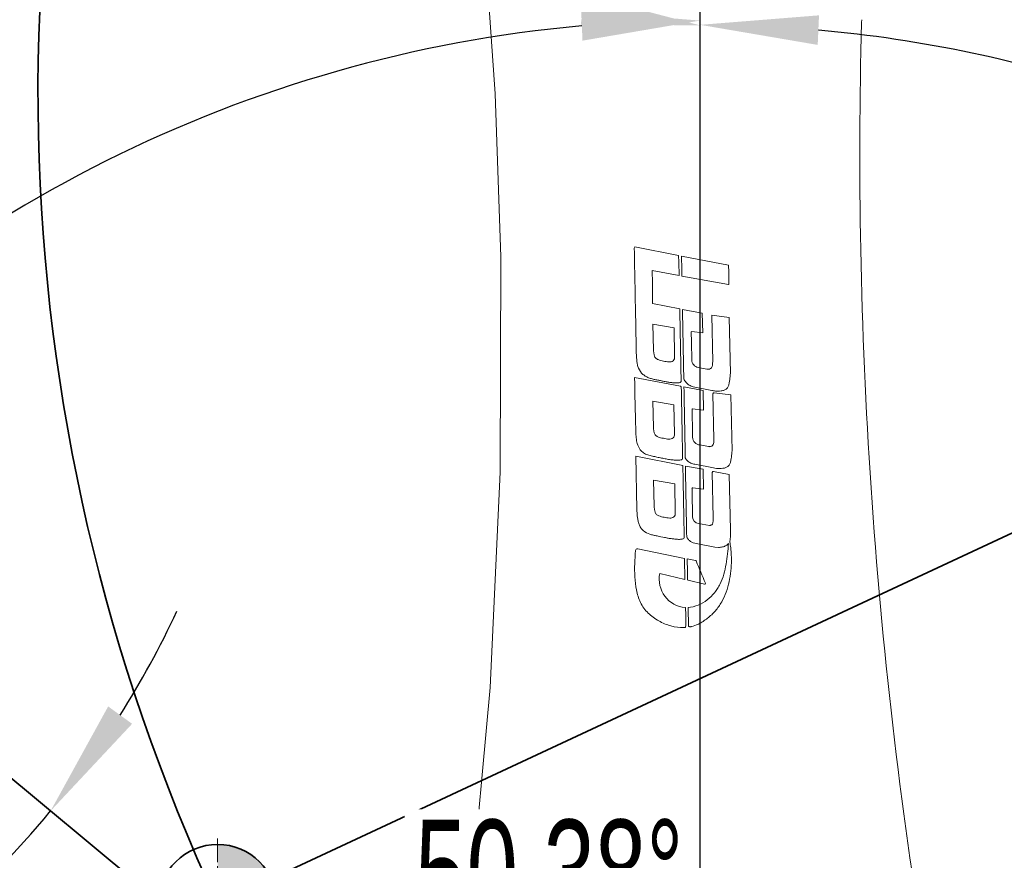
# Model space of a CAD drawing. Header units: millimetres. Extents: x 6756 to 17105, y -3613 to 3705.
# Tile 27 of 65: x 9868 to 10367, y 1291 to 1717. Entities that reach past the tile are written whole.
import ezdxf

# ---------------------------------------------------------------- set-up
doc = ezdxf.new("R2010")
doc.units = ezdxf.units.MM
doc.header["$PDSIZE"] = -5
doc.linetypes.add('点画线', pattern=[18, 12, -2, 2, -2])
doc.layers.get('0').update_dxf_attribs({"lineweight": 35})
for name, color, linetype, lineweight in [('中心线层', 1, '点画线', 18), ('尺寸线层', 3, 'Continuous', 18), ('粗实线层', 7, 'Continuous', 35), ('细实线层', 7, 'Continuous', 18)]:
    doc.layers.add(name, color=color, linetype=linetype, lineweight=lineweight)
doc.styles.add('标准', font='txt', dxfattribs={"width": 0.667})
doc.dimstyles.new('标准', dxfattribs={"dimscale": 15, "dimtxt": 3.5, "dimasz": 4, "dimexe": 2, "dimexo": 0, "dimtad": 1, "dimdsep": 46, "dimtxsty": '标准', "dimblk": '_CAXARROW', "dimcen": 0, "dimdle": 6, "dimazin": 2, "dimtfac": 0.707107, "dimtdec": 3, "dimtmove": 2, "dimatfit": 3, "dimfxl": 1, "dimfrac": 2, "dimtolj": 1, "dimarcsym": 1})

# ---------------------------------------------------------------- blocks, each defined once
blk = doc.blocks.new('678')
at = {"color": 5}
for p, q in [((-244.54, 225.61), (636.4, 636.4)), ((-693.26, 573.93), (0, 0))]:
    blk.add_line(p, q, dxfattribs=at)
at = {"layer": '中心线层'}
blk.add_line((0, -903), (0, 900), dxfattribs=at)
at = {"layer": '粗实线层', "color": 8}
for centre, radius, start, end in [((0, 0), 1843.6, 100.38856, 204.38856), ((636.4, 636.4), 972, 110, 205)]:
    blk.add_arc(centre, radius, start, end, dxfattribs=at)
blk = doc.blocks.new('21324234')
at = {"layer": '细实线层'}
for p, q in [((-138.11, 1261.39), (-138.15, 1259.9)), ((-253.36, 1145.69), (-253.09, 1146.3)), ((-230.88, 1141.9), (-253.09, 1146.3)), ((-230.81, 1138.56), (-230.88, 1141.9)), ((-230.68, 1131.87), (-230.81, 1138.56)), ((-205.55, 1137), (-229.46, 1141.65)), ((-229.32, 1134.84), (-229.46, 1141.65)), ((-230.68, 1131.87), (-244.23, 1134.3)), ((-229.25, 1131.44), (-229.32, 1134.84)), ((-205.64, 1127.21), (-229.25, 1131.44)), ((-205.64, 1127.21), (-205.4, 1127.47)), ((-230.3, 1114.9), (-244.13, 1117.67)), ((-230.3, 1114.52), (-230.3, 1114.9)), ((-218.89, 1112.74), (-228.93, 1114.55)), ((-218.7, 1102.7), (-218.89, 1112.74)), ((-205.19, 1110.51), (-214.04, 1111.66)), ((-213.58, 1088.1), (-214.04, 1111.66)), ((-204.65, 1082.26), (-205.19, 1110.51)), ((-233.21, 1105.31), (-243.89, 1107.19)), ((-243.64, 1093.98), (-243.89, 1107.19)), ((-232.93, 1090.64), (-233.21, 1105.31)), ((-224.5, 1103.27), (-224.21, 1103.49)), ((-218.7, 1102.7), (-224.21, 1103.49)), ((-216.62, 1084.43), (-220.94, 1085.23)), ((-216.62, 1084.43), (-215.86, 1084.32)), ((-229.86, 1075.7), (-253.22, 1080.1)), ((-218.41, 1073.6), (-228.18, 1075.34)), ((-214.1, 1073.59), (-223.52, 1075.43)), ((-218.21, 1063.53), (-218.41, 1073.6)), ((-233.27, 1066.21), (-243.95, 1068.09)), ((-243.7, 1054.88), (-243.95, 1068.09)), ((-213.03, 1048.89), (-213.48, 1071.91)), ((-204.35, 1071.3), (-212.91, 1072.41)), ((-203.81, 1043.04), (-204.35, 1071.3)), ((-232.99, 1051.55), (-233.27, 1066.21)), ((-224.08, 1064.05), (-223.78, 1064.27)), ((-218.21, 1063.53), (-223.78, 1064.27)), ((-215.78, 1045.22), (-220.12, 1045.95)), ((-215.78, 1045.22), (-215.01, 1045.1)), ((-228.75, 1035.55), (-252.52, 1040.31)), ((-252, 1013.25), (-252.52, 1040.31)), ((-228.74, 1035.2), (-228.75, 1035.55)), ((-218.44, 1033.62), (-227.45, 1035.23)), ((-213.26, 1034.38), (-222.71, 1036.2)), ((-218.25, 1023.52), (-218.44, 1033.62)), ((-232.87, 1026.21), (-243.55, 1028.09)), ((-243.3, 1014.88), (-243.55, 1028.09)), ((-213.4, 1009.04), (-213.84, 1032.05)), ((-205.19, 1030.92), (-213.28, 1032.56)), ((-204.64, 1002.9), (-205.19, 1030.92)), ((-232.59, 1011.54), (-232.87, 1026.21)), ((-218.25, 1023.52), (-223.66, 1024.24)), ((-215.25, 1005.15), (-220.84, 1006.18)), ((-251.69, 993.37), (-251.49, 993.35)), ((-227.89, 988.52), (-251.49, 993.35)), ((-212.53, 994.26), (-221.98, 996.09)), ((-210.71, 994.07), (-212.53, 994.26)), ((-227.88, 988.21), (-227.89, 988.52)), ((-227.68, 977.82), (-227.88, 988.21)), ((-222.29, 987.47), (-226.52, 988.24)), ((-227.68, 977.82), (-240.44, 980.88)), ((-217.8, 975.38), (-226.08, 977.44)), ((-225.9, 954.04), (-226.09, 963.66)), ((-227.35, 953.42), (-228.2, 953.41))]:
    blk.add_line(p, q, dxfattribs=at)
for points in [[(-329.58, 1305.9), (-323.94, 1223.76), (-321.02, 1141.33)], [(-321.02, 1141.33), (-321.34, 1032.2), (-326.46, 923.06), (-336.33, 814.38)]]:
    blk.add_lwpolyline(points, dxfattribs=at)
for centre, radius, start, end in [((2366.71, 1192.8), 2505.76, 178.46551, 181.0953), ((-211.73, 1082.98), 9.69, 255.8851, 260.7322), ((-219.77, 1049.95), 4.02, 181.0438, 265.0614), ((-220.39, 1009.59), 3.43, 177.5017, 262.5812), ((-250.32, 988.42), 46.15, 9.6475, 10.8837), ((-251.47, 988.24), 47.32, 5.8821, 9.6371), ((-226.27, 977.99), 14.47, 168.4515, 265.1806), ((-300.71, 957.55), 73.48, 356.7793, 4.6975), ((-225.1, 955.96), 2.08, 260.6945, 270.0135), ((-235.12, 990.61), 38.16, 286.2126, 291.9293)]:
    blk.add_arc(centre, radius, start, end, dxfattribs=at)
for centre, major_axis, ratio, start_param, end_param in [((-251.05, 936.58), (-17.01, 3003.22), 0.002648, 4.772707, 4.778257), ((-210.23, 937.36), (-49.03, 3002.61), 0.002648, 4.775703, 4.778884), ((-229.05, 937), (-61.15, 3002.38), 0.002648, 4.76301, 4.767743), ((-258.02, 936.45), (-65.7, 3002.29), 0.002648, 4.75156, 4.760196), ((-229.43, 936.99), (-61.15, 3002.38), 0.002648, 4.749943, 4.754667), ((-230.29, 936.98), (-61.15, 3002.38), 0.002648, 4.736571, 4.741268), ((-233.8, 936.91), (-39.37, 3002.79), 0.002648, 4.725978, 4.729449), ((-209.39, 937.37), (-1228.63, 2980.28), 0.002281, 4.724382, 4.728177)]:
    blk.add_ellipse(centre, major_axis=major_axis, ratio=ratio, start_param=start_param, end_param=end_param, dxfattribs=at)
for points, knots in [([(-252.36, 1093.3), (-252.44, 1097.67), (-252.78, 1115.13), (-253.11, 1132.6), (-253.36, 1145.69)], [0, 0, 0, 0, 1963.81967, 7852.213339, 7852.213339, 7852.213339, 7852.213339]), ([(-138.59, 1144.9), (-137.05, 1064.45), (-126.22, 903.69), (-99.97, 744.72), (-83.07, 666.14)], [0, 0, 0, 0, 3147.23659, 6291.242916, 6291.242916, 6291.242916, 6291.242916]), ([(-231.52, 1077.38), (-232.16, 1077.38), (-233.44, 1077.4), (-235.34, 1077.66), (-237.23, 1077.98), (-239.11, 1078.36), (-240.99, 1078.72), (-242.87, 1079.08), (-244.73, 1079.53), (-246.55, 1080.15), (-248.25, 1081.07), (-250.17, 1082.77), (-251.44, 1085.08), (-251.98, 1087.57), (-252.16, 1089.48), (-252.28, 1091.39), (-252.35, 1092.66), (-252.36, 1093.3)], [0, 0, 0, 0, 2840.701483, 5681.666148, 8522.801751, 11364.035003, 14205.269872, 17046.471516, 19887.500379, 22728.47018, 25569.700863, 28410.190568, 34057.148132, 36894.864543, 39732.580686, 42570.213479, 45407.713686, 45407.713686, 45407.713686, 45407.713686]), ([(-243.64, 1093.98), (-243.62, 1093.74), (-243.58, 1093.28), (-243.46, 1092.58), (-243.33, 1091.87), (-243.2, 1091.17), (-242.96, 1090.49), (-242.52, 1089.92), (-241.95, 1089.49), (-241.1, 1089.05), (-239.96, 1088.69), (-238.57, 1088.43), (-237.18, 1088.14), (-236.23, 1088.02), (-235.76, 1088.02)], [0, 0, 0, 0, 2316.505281, 4638.826565, 6998.736043, 9376.711561, 11689.46386, 13982.568188, 16348.958576, 18725.420602, 23377.512816, 28040.248492, 32702.054674, 37363.141235, 37363.141235, 37363.141235, 37363.141235]), ([(-235.76, 1088.02), (-235.39, 1088.02), (-234.65, 1088.1), (-233.57, 1088.51), (-232.94, 1089.52), (-232.91, 1090.28), (-232.93, 1090.64)], [0, 0, 0, 0, 3385.181457, 6765.424035, 10143.83148, 13527.791189, 13527.791189, 13527.791189, 13527.791189]), ([(-224.21, 1089.08), (-224.19, 1088.19), (-223.51, 1086.36), (-221.81, 1085.39), (-220.94, 1085.23)], [0, 0, 0, 0, 3785.549252, 7573.828152, 7573.828152, 7573.828152, 7573.828152]), ([(-215.86, 1084.32), (-215.45, 1084.32), (-214.81, 1084.5), (-214.21, 1085.08), (-213.92, 1085.64), (-213.79, 1086.25), (-213.69, 1087.07), (-213.6, 1087.69), (-213.58, 1088.1)], [0, 0, 0, 0, 4764.276845, 7171.585253, 9573.738711, 11977.004924, 14377.990029, 19180.505815, 19180.505815, 19180.505815, 19180.505815]), ([(-229.6, 1078.4), (-229.58, 1078.3), (-229.6, 1078.08), (-229.79, 1077.83), (-230.05, 1077.67), (-230.42, 1077.5), (-230.92, 1077.39), (-231.32, 1077.38), (-231.52, 1077.38)], [0, 0, 0, 0, 2409.311116, 4828.391112, 7243.831405, 9658.798765, 14427.181631, 19216.725604, 19216.725604, 19216.725604, 19216.725604]), ([(-225.53, 1076.31), (-226.13, 1076.69), (-227.22, 1077.61), (-227.98, 1078.81), (-228.29, 1079.44)], [0, 0, 0, 0, 3767.516094, 7534.721696, 7534.721696, 7534.721696, 7534.721696]), ([(-204.65, 1082.26), (-204.7, 1081.72), (-204.8, 1080.66), (-204.99, 1079.07), (-205.23, 1077.49), (-205.55, 1075.92), (-206.21, 1074.7), (-207.04, 1074.01), (-207.77, 1073.66), (-208.55, 1073.45), (-209.6, 1073.29), (-210.41, 1073.25), (-210.94, 1073.25)], [0, 0, 0, 0, 3809.562331, 7619.366965, 11428.752262, 15238.309117, 19040.88344, 20954.178467, 22861.898787, 24771.429209, 26678.154839, 30490.558726, 30490.558726, 30490.558726, 30490.558726]), ([(-229.86, 1075.7), (-229.78, 1075.68), (-229.61, 1075.59), (-229.54, 1075.4), (-229.54, 1075.32)], [0, 0, 0, 0, 3766.098903, 7529.93979, 7529.93979, 7529.93979, 7529.93979]), ([(-213.48, 1071.91), (-213.48, 1072), (-213.43, 1072.2), (-213.28, 1072.33), (-213.19, 1072.37)], [0, 0, 0, 0, 3721.827371, 7445.308537, 7445.308537, 7445.308537, 7445.308537]), ([(-249.55, 1042.68), (-249.92, 1043.03), (-250.59, 1043.82), (-251.58, 1045.61), (-252.25, 1048.1), (-252.54, 1051.14), (-252.65, 1053.18), (-252.65, 1054.2)], [0, 0, 0, 0, 1952.924642, 3903.40263, 7796.726479, 11693.019422, 15589.484322, 15589.484322, 15589.484322, 15589.484322]), ([(-243.7, 1054.88), (-243.68, 1054.65), (-243.63, 1054.18), (-243.52, 1053.48), (-243.39, 1052.77), (-243.26, 1052.07), (-243.02, 1051.39), (-242.58, 1050.82), (-242, 1050.39), (-241.16, 1049.95), (-240.02, 1049.59), (-238.62, 1049.33), (-237.24, 1049.04), (-236.29, 1048.92), (-235.82, 1048.92)], [0, 0, 0, 0, 2244.804181, 4495.221957, 6782.097572, 9086.469763, 11327.439764, 13549.01383, 15841.323698, 18143.205342, 22648.876892, 27164.747241, 31679.695261, 36193.8798, 36193.8798, 36193.8798, 36193.8798]), ([(-235.82, 1048.92), (-235.45, 1048.92), (-234.71, 1049), (-233.63, 1049.42), (-233, 1050.42), (-232.97, 1051.18), (-232.99, 1051.55)], [0, 0, 0, 0, 3277.600424, 6550.717532, 9823.056887, 13101.351155, 13101.351155, 13101.351155, 13101.351155]), ([(-214.62, 1045.13), (-214.26, 1045.21), (-213.56, 1045.61), (-213.12, 1046.68), (-213.06, 1047.79), (-213.02, 1048.52), (-213.03, 1048.89)], [0, 0, 0, 0, 3224.046871, 6456.170496, 9691.388344, 12924.066188, 12924.066188, 12924.066188, 12924.066188]), ([(-203.81, 1043.04), (-203.86, 1042.51), (-203.97, 1041.45), (-204.16, 1039.86), (-204.39, 1038.27), (-204.72, 1036.7), (-205.37, 1035.49), (-206.2, 1034.8), (-206.93, 1034.45), (-207.71, 1034.24), (-208.76, 1034.08), (-209.57, 1034.04), (-210.1, 1034.04)], [0, 0, 0, 0, 3685.662108, 7371.44011, 11056.970167, 14741.874773, 18417.668377, 20264.567816, 22110.794849, 23955.951698, 25800.183035, 29486.703283, 29486.703283, 29486.703283, 29486.703283]), ([(-231.3, 1038.22), (-231.7, 1038.22), (-232.49, 1038.28), (-233.67, 1038.37), (-234.85, 1038.49), (-236.42, 1038.73), (-238.37, 1039.09), (-240.7, 1039.56), (-243.03, 1040.04), (-245.36, 1040.52), (-247.64, 1041.23), (-248.98, 1042.14), (-249.55, 1042.68)], [0, 0, 0, 0, 1877.75118, 3755.78972, 5633.731234, 7511.674557, 11267.565053, 15023.486634, 18779.464829, 22534.918766, 26290.641064, 30042.864613, 30042.864613, 30042.864613, 30042.864613]), ([(-228.85, 1039.32), (-228.84, 1039.07), (-229.05, 1038.7), (-229.49, 1038.48), (-229.96, 1038.34), (-230.57, 1038.24), (-231.05, 1038.22), (-231.3, 1038.22)], [0, 0, 0, 0, 3782.687989, 5705.472645, 7651.727823, 11472.225859, 15303.42196, 15303.42196, 15303.42196, 15303.42196]), ([(-213.84, 1032.05), (-213.84, 1032.19), (-213.72, 1032.49), (-213.42, 1032.58), (-213.28, 1032.56)], [0, 0, 0, 0, 3599.901317, 7200.96305, 7200.96305, 7200.96305, 7200.96305]), ([(-223.66, 1024.24), (-223.77, 1024.25), (-224.01, 1024.18), (-224.11, 1023.94), (-224.11, 1023.83)], [0, 0, 0, 0, 3595.813078, 7190.847386, 7190.847386, 7190.847386, 7190.847386]), ([(-230.43, 998.13), (-230.75, 998.13), (-231.39, 998.17), (-232.34, 998.24), (-233.29, 998.32), (-234.56, 998.46), (-236.13, 998.73), (-238.64, 999.21), (-241.14, 999.71), (-243.64, 1000.24), (-246.1, 1000.86), (-248.47, 1002), (-250.16, 1003.95), (-250.97, 1005.69), (-251.49, 1007.54), (-251.8, 1009.43), (-251.96, 1011.34), (-252.01, 1012.61), (-252, 1013.25)], [0, 0, 0, 0, 1427.720491, 2855.394706, 4283.079879, 5710.771004, 8566.009302, 11421.326102, 17131.997846, 19987.346217, 22842.69137, 28520.117564, 31371.532214, 34224.424745, 37078.341716, 39932.578313, 42786.94978, 45641.377669, 45641.377669, 45641.377669, 45641.377669]), ([(-243.3, 1014.88), (-243.28, 1014.64), (-243.24, 1014.18), (-243.12, 1013.47), (-242.99, 1012.77), (-242.86, 1012.07), (-242.62, 1011.39), (-242.18, 1010.82), (-241.6, 1010.39), (-240.76, 1009.94), (-239.62, 1009.59), (-238.23, 1009.33), (-236.84, 1009.04), (-235.89, 1008.92), (-235.42, 1008.92)], [0, 0, 0, 0, 2170.696792, 4346.802954, 6558.183545, 8786.472456, 10953.309832, 13101.139406, 15317.171367, 17542.328734, 21897.532962, 26262.52436, 30626.609628, 34989.914932, 34989.914932, 34989.914932, 34989.914932]), ([(-235.42, 1008.92), (-235.05, 1008.92), (-234.31, 1009), (-233.24, 1009.41), (-232.6, 1010.42), (-232.57, 1011.17), (-232.59, 1011.54)], [0, 0, 0, 0, 3167.140145, 6330.163208, 9493.131028, 12662.248202, 12662.248202, 12662.248202, 12662.248202]), ([(-215.25, 1005.15), (-215.05, 1005.16), (-214.64, 1005.22), (-214.16, 1005.44), (-213.85, 1005.72), (-213.63, 1006.07), (-213.49, 1006.58), (-213.44, 1007.19), (-213.44, 1008.01), (-213.41, 1008.63), (-213.4, 1009.04)], [0, 0, 0, 0, 2917.217849, 5860.516924, 7317.514965, 8772.987358, 11714.972906, 14628.268345, 17543.235467, 23373.877233, 23373.877233, 23373.877233, 23373.877233]), ([(-228.29, 998.65), (-228.42, 998.52), (-228.77, 998.34), (-229.49, 998.17), (-230.06, 998.13), (-230.43, 998.13)], [0, 0, 0, 0, 2329.747199, 4678.925513, 9326.353907, 9326.353907, 9326.353907, 9326.353907]), ([(-221.98, 996.09), (-222.97, 996.21), (-224.46, 996.7), (-226, 998.02), (-226.56, 998.87), (-226.79, 999.31)], [0, 0, 0, 0, 4636.702148, 6966.27913, 9299.478235, 9299.478235, 9299.478235, 9299.478235]), ([(-204.64, 1002.9), (-204.62, 1002.42), (-204.63, 1001.45), (-204.64, 999.53), (-204.66, 998.04), (-205, 997.14)], [0, 0, 0, 0, 2308.065523, 4614.65436, 9218.710586, 9218.710586, 9218.710586, 9218.710586]), ([(-252.69, 992.48), (-252.66, 992.71), (-252.43, 993.19), (-251.93, 993.37), (-251.69, 993.37)], [0, 0, 0, 0, 3554.571468, 7113.392373, 7113.392373, 7113.392373, 7113.392373]), ([(-226.09, 963.66), (-224.35, 963.76), (-220.87, 964.58), (-216.31, 967.31), (-213.13, 970.38), (-211.09, 973.24), (-209.4, 976.32), (-207.89, 980.46), (-206.8, 985.61), (-206.05, 990.81), (-205.73, 994.29), (-205.61, 996.04)], [0, 0, 0, 0, 3111.43745, 6225.703774, 9343.749562, 10902.000967, 12461.85394, 15581.32124, 18695.130725, 21809.609984, 24921.625619, 24921.625619, 24921.625619, 24921.625619]), ([(-206.8, 995.02), (-207.38, 994.68), (-208.68, 994.21), (-210.03, 994.06), (-210.71, 994.06)], [0, 0, 0, 0, 3473.341274, 6949.721564, 6949.721564, 6949.721564, 6949.721564]), ([(-228.2, 953.41), (-230.42, 953.41), (-234.89, 953.99), (-240.06, 956.19), (-243.8, 958.6), (-246.38, 960.73), (-248.62, 963.23), (-250.32, 966.13), (-251.52, 969.26), (-252.58, 973.59), (-253.19, 979.14), (-253.21, 985.82), (-252.92, 990.26), (-252.69, 992.48)], [0, 0, 0, 0, 3810.289109, 7622.021012, 9531.599845, 11441.83602, 13351.257871, 15262.689688, 17173.60926, 19084.225896, 22902.74345, 26721.65822, 30540.751843, 30540.751843, 30540.751843, 30540.751843]), ([(-204.4, 993.09), (-204.03, 989.45), (-204.07, 983.92), (-205.21, 976.68), (-206.68, 971.38), (-208.91, 966.34), (-212.08, 961.81), (-216.14, 958.04), (-219.26, 956.09), (-220.87, 955.22)], [0, 0, 0, 0, 4892.930087, 7342.80152, 9792.637031, 12242.680519, 14693.172565, 17144.884381, 19597.226681, 19597.226681, 19597.226681, 19597.226681]), ([(-226.08, 977.44), (-226.16, 977.46), (-226.32, 977.56), (-226.38, 977.73), (-226.38, 977.82)], [0, 0, 0, 0, 3457.003497, 6913.815674, 6913.815674, 6913.815674, 6913.815674]), ([(-217.33, 975.92), (-217.28, 975.79), (-217.32, 975.44), (-217.66, 975.34), (-217.8, 975.38)], [0, 0, 0, 0, 3433.274293, 6866.433672, 6866.433672, 6866.433672, 6866.433672])]:
    blk.add_open_spline(points, degree=3, knots=knots, dxfattribs=at)
for points in [[(-229.6, 1078.4), (-229.83, 1090.44), (-230.06, 1102.48), (-230.3, 1114.52)], [(-228.29, 1079.44), (-228.5, 1091.14), (-228.71, 1102.85), (-228.93, 1114.55)], [(-228.85, 1039.32), (-229.08, 1051.32), (-229.31, 1063.32), (-229.54, 1075.32)], [(-227.52, 1039.42), (-227.74, 1051.4), (-227.96, 1063.37), (-228.18, 1075.34)], [(-223.52, 1075.43), (-224.23, 1075.63), (-224.91, 1075.93), (-225.53, 1076.31)], [(-210.94, 1073.25), (-211.73, 1073.25), (-212.52, 1073.29), (-213.29, 1073.42)], [(-213.19, 1072.37), (-213.11, 1072.41), (-213.01, 1072.43), (-212.91, 1072.41)], [(-215.01, 1045.09), (-214.88, 1045.09), (-214.74, 1045.11), (-214.62, 1045.13)], [(-226.36, 1037.85), (-226.83, 1038.3), (-227.22, 1038.85), (-227.52, 1039.42)], [(-228.05, 999.22), (-228.28, 1011.22), (-228.51, 1023.21), (-228.74, 1035.2)], [(-226.79, 999.31), (-227.01, 1011.28), (-227.23, 1023.25), (-227.45, 1035.23)], [(-224.76, 1036.78), (-225.35, 1037.04), (-225.9, 1037.41), (-226.36, 1037.85)], [(-222.71, 1036.2), (-223.42, 1036.29), (-224.12, 1036.48), (-224.76, 1036.78)], [(-210.1, 1034.04), (-211.16, 1034.04), (-212.23, 1034.12), (-213.26, 1034.38)], [(-228.05, 999.22), (-228.05, 999.02), (-228.15, 998.8), (-228.29, 998.65)], [(-205.61, 996.04), (-205.94, 995.63), (-206.35, 995.29), (-206.8, 995.02)], [(-222.29, 987.47), (-222.16, 987.44), (-222.04, 987.34), (-221.99, 987.23)], [(-225.44, 953.91), (-225.6, 953.94), (-225.75, 953.98), (-225.9, 954.04)], [(-224.46, 953.98), (-224.67, 953.92), (-224.89, 953.88), (-225.1, 953.88)]]:
    blk.add_open_spline(points, degree=3, dxfattribs=at)
blk = doc.blocks.new('23123')
at = {"layer": '粗实线层'}
h = blk.add_hatch(color=256, dxfattribs=at)
edge = h.paths.add_edge_path(flags=0)
edge.add_arc((0, 0), 30, 204.3412, 270, ccw=False)
edge.add_arc((0, 0), 30, 200.8842, 204.3412, ccw=False)
edge.add_arc((332.44, -913.38), 972, 110, 111.76846, ccw=False)
edge.add_line((0, 0), (0, -30))
edge = h.paths.add_edge_path(flags=0)
edge.add_arc((0, 0), 30, 186.8925, 200.8842, ccw=False)
edge.add_arc((0, 0), 30, 180, 186.8925, ccw=False)
edge.add_line((-30, 0), (0, 0))
edge.add_arc((332.44, -913.38), 972, 110, 111.76846)
edge = h.paths.add_edge_path(flags=0)
edge.add_line((0, 0), (0, 5.33))
edge.add_line((0, 5.33), (0, 30))
edge.add_arc((0, 0), 30, 0, 90, ccw=False)
edge.add_line((30, 0), (0, 0))
at = {"layer": '中心线层'}
for p, q in [((0, -33), (0, 33)), ((-33, 0), (33, 0))]:
    blk.add_line(p, q, dxfattribs=at)
at = {"layer": '粗实线层'}
blk.add_circle((0, 0), 30, dxfattribs=at)
blk = doc.blocks.new('_CAXARROW')
blk.add_hatch(color=0).paths.add_polyline_path([(0, 0), (-1, 0.125), (-1, -0.125)], flags=0)
blk = doc.blocks.new('*X6')
at = {"layer": 'Defpoints', "color": 0, "transparency": 16777216}
for p in [(10212.69, 2890.12), (10849.09, 1679.91), (10548.09, 1624.44), (10212.69, 1043.51), (10212.69, 405.51)]:
    blk.add_point(p, dxfattribs=at)
at = {"layer": '尺寸线层', "color": 0, "linetype": 'Continuous', "lineweight": -2, "transparency": 16777216}
for start, end in [(71.38974, 84.87338), (50.12662, 63.49743)]:
    blk.add_arc((10212.69, 1043.51), 670.79, start, end, dxfattribs=at)
at = {"layer": '尺寸线层', "color": 0, "lineweight": -2, "transparency": 16777216, "xscale": 60, "yscale": 60, "zscale": 60}
for p, rotation in [((10212.69, 1714.31), 177.4366922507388), ((10687.01, 1517.84), 317.5633077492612)]:
    blk.add_blockref('_CAXARROW', p, dxfattribs=dict(at, rotation=rotation))
at = {"layer": '尺寸线层', "color": 0, "transparency": 16777216, "insert": (10469.39, 1663.25), "char_height": 52.5, "attachment_point": 5, "style": '标准', "bg_fill": 3, "box_fill_scale": 1.1, "bg_fill_color": 256, "bg_fill_true_color": 13158600, "bg_fill_transparency": 0}
blk.add_mtext('\\A1;45°', dxfattribs=at)
blk = doc.blocks.new('*X7')
at = {"layer": 'Defpoints', "color": 0, "transparency": 16777216}
for p in [(10849.09, 1679.91), (10849.09, 1679.91), (10454.05, 1436.25), (9968.16, 1269.13), (10212.69, 1043.51)]:
    blk.add_point(p, dxfattribs=at)
at = {"layer": '尺寸线层', "color": 0, "linetype": 'Continuous', "lineweight": -2, "transparency": 16777216}
for start, end in [(190.1762, 197.5881), (205, 225), (232.4119, 239.8238)]:
    blk.add_arc((10849.09, 1679.91), 464.14, start, end, dxfattribs=at)
at = {"layer": '尺寸线层', "color": 0, "lineweight": -2, "transparency": 16777216, "xscale": 60, "yscale": 60, "zscale": 60}
for p, rotation in [((10428.43, 1483.76), 291.2940617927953), ((10520.89, 1351.71), 138.705938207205)]:
    blk.add_blockref('_CAXARROW', p, dxfattribs=dict(at, rotation=rotation))
at = {"layer": '尺寸线层', "color": 0, "transparency": 16777216, "insert": (10425.18, 1380.01), "char_height": 52.5, "attachment_point": 5, "style": '标准', "bg_fill": 3, "box_fill_scale": 1.1, "bg_fill_color": 256, "bg_fill_true_color": 13158600, "bg_fill_transparency": 0}
blk.add_mtext('\\A1;20°', dxfattribs=at)
blk = doc.blocks.new('*X8')
at = {"layer": 'Defpoints', "color": 0, "transparency": 16777216}
for p in [(10516.64, 2593.29), (10737.43, 1748.78), (10849.09, 1679.91), (10849.09, 1679.91), (10212.69, 1043.51)]:
    blk.add_point(p, dxfattribs=at)
at = {"layer": '尺寸线层', "color": 0, "linetype": 'Continuous', "lineweight": -2, "transparency": 16777216}
for start, end in [(136.4377, 150.7917), (183.159, 198.5623)]:
    blk.add_arc((10849.09, 1679.91), 131.19, start, end, dxfattribs=at)
at = {"layer": '尺寸线层', "color": 0, "lineweight": -2, "transparency": 16777216, "xscale": 60, "yscale": 60, "zscale": 60}
for p, rotation in [((10804.22, 1803.19), 33.21885327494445), ((10756.32, 1587.14), 301.7811467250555)]:
    blk.add_blockref('_CAXARROW', p, dxfattribs=dict(at, rotation=rotation))
at = {"layer": '尺寸线层', "color": 0, "transparency": 16777216, "insert": (10721, 1708.31), "char_height": 52.5, "attachment_point": 5, "style": '标准', "bg_fill": 3, "box_fill_scale": 1.1, "bg_fill_color": 256, "bg_fill_true_color": 13158600, "bg_fill_transparency": 0}
blk.add_mtext('\\A1;115°', dxfattribs=at)
blk = doc.blocks.new('*X9')
at = {"layer": 'Defpoints', "color": 0, "transparency": 16777216}
for p in [(10212.69, 2890.12), (9880.25, 2856.9), (9992.87, 2009.33), (10212.69, 1943.51), (10212.69, 405.51)]:
    blk.add_point(p, dxfattribs=at)
at = {"layer": '尺寸线层', "color": 0, "linetype": 'Continuous', "lineweight": -2, "transparency": 16777216}
for start, end in [(125.0247, 181.054), (199.2021, 254.9753)]:
    blk.add_arc((10212.69, 1943.51), 229.46, start, end, dxfattribs=at)
at = {"layer": '尺寸线层', "color": 0, "lineweight": -2, "transparency": 16777216, "xscale": 60, "yscale": 60, "zscale": 60}
for p, rotation in [((10134.21, 2159.14), 27.51235745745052), ((10212.69, 1714.05), 352.4876425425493)]:
    blk.add_blockref('_CAXARROW', p, dxfattribs=dict(at, rotation=rotation))
at = {"layer": '尺寸线层', "color": 0, "transparency": 16777216, "insert": (9986.71, 1903.67), "char_height": 52.5, "attachment_point": 5, "style": '标准', "bg_fill": 3, "box_fill_scale": 1.1, "bg_fill_color": 256, "bg_fill_true_color": 13158600, "bg_fill_transparency": 0}
blk.add_mtext('\\A1;160°', dxfattribs=at)
blk = doc.blocks.new('*X10')
at = {"layer": 'Defpoints', "color": 0, "transparency": 16777216}
for p in [(10212.69, 2890.12), (9519.43, 1617.44), (10101.03, 1211.66), (10212.69, 1043.51), (10212.69, 405.51)]:
    blk.add_point(p, dxfattribs=at)
at = {"layer": '尺寸线层', "color": 0, "linetype": 'Continuous', "lineweight": -2, "transparency": 16777216}
blk.add_arc((10212.69, 1043.51), 201.84, 107.0952, 123.2845, dxfattribs=at)
at = {"layer": '尺寸线层', "color": 0, "lineweight": -2, "transparency": 16777216, "xscale": 60, "yscale": 60, "zscale": 60}
for p, rotation in [((10212.69, 1245.36), 8.547605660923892), ((10057.22, 1172.23), 221.832066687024)]:
    blk.add_blockref('_CAXARROW', p, dxfattribs=dict(at, rotation=rotation))
at = {"layer": '尺寸线层', "color": 0, "transparency": 16777216, "insert": (10136.22, 1285.02), "char_height": 52.5, "attachment_point": 5, "style": '标准', "bg_fill": 3, "box_fill_scale": 1.1, "bg_fill_color": 256, "bg_fill_true_color": 13158600, "bg_fill_transparency": 0}
blk.add_mtext('\\A1;50.38°', dxfattribs=at)
blk = doc.blocks.new('*X11')
at = {"layer": 'Defpoints', "color": 0, "transparency": 16777216}
for p in [(9519.43, 1617.44), (9519.43, 1617.44), (9804.16, 1240.23), (10212.69, 1043.51), (10011, 778.9)]:
    blk.add_point(p, dxfattribs=at)
at = {"layer": '尺寸线层', "color": 0, "linetype": 'Continuous', "lineweight": -2, "transparency": 16777216}
for start, end in [(327.6585, 334.9373), (300.3797, 320.3797), (285.8221, 293.1009)]:
    blk.add_arc((9519.43, 1617.44), 472.61, start, end, dxfattribs=at)
at = {"layer": '尺寸线层', "color": 0, "lineweight": -2, "transparency": 16777216, "xscale": 60, "yscale": 60, "zscale": 60}
for p, rotation in [((9883.48, 1316.06), 234.0190752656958), ((9758.45, 1209.72), 26.74026943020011)]:
    blk.add_blockref('_CAXARROW', p, dxfattribs=dict(at, rotation=rotation))
at = {"layer": '尺寸线层', "color": 0, "transparency": 16777216, "insert": (9805.29, 1294.35), "char_height": 52.5, "attachment_point": 5, "style": '标准', "bg_fill": 3, "box_fill_scale": 1.1, "bg_fill_color": 256, "bg_fill_true_color": 13158600, "bg_fill_transparency": 0}
blk.add_mtext('\\A1;20°', dxfattribs=at)
blk = doc.blocks.new('*X12')
at = {"layer": 'Defpoints', "color": 0, "transparency": 16777216}
for p in [(10212.69, 2890.12), (9829.92, 1596.99), (10212.69, 1043.51), (9339.43, 825.78), (10212.69, 405.51)]:
    blk.add_point(p, dxfattribs=at)
at = {"layer": '尺寸线层', "color": 0, "linetype": 'Continuous', "lineweight": -2, "transparency": 16777216}
for start, end in [(95.11022, 138.04085), (145.75572, 188.88978)]:
    blk.add_arc((10212.69, 1043.51), 672.94, start, end, dxfattribs=at)
at = {"layer": '尺寸线层', "color": 0, "lineweight": -2, "transparency": 16777216, "xscale": 60, "yscale": 60, "zscale": 60}
for p, rotation in [((10212.69, 1716.46), 2.555109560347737), ((9559.74, 880.71), 281.4448904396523)]:
    blk.add_blockref('_CAXARROW', p, dxfattribs=dict(at, rotation=rotation))
at = {"layer": '尺寸线层', "color": 0, "transparency": 16777216, "insert": (9682.4, 1457.82), "char_height": 52.5, "attachment_point": 5, "style": '标准', "bg_fill": 3, "box_fill_scale": 1.1, "bg_fill_color": 256, "bg_fill_true_color": 13158600, "bg_fill_transparency": 0}
blk.add_mtext('\\A1;104°', dxfattribs=at)
blk = doc.blocks.new('*X24')
at = {"layer": 'Defpoints', "color": 0, "transparency": 16777216}
for p in [(10212.69, 2313.65), (10212.69, 1043.51), (10545.4, 1043.51)]:
    blk.add_point(p, dxfattribs=at)
at = {"layer": '尺寸线层', "color": 0, "linetype": 'Continuous', "lineweight": -2, "transparency": 16777216}
for p, q in [((10212.69, 1043.51), (10212.69, 2343.65)), ((10545.4, 1043.51), (10545.4, 2343.65)), ((10485.4, 2313.65), (10272.69, 2313.65))]:
    blk.add_line(p, q, dxfattribs=at)
at = {"layer": '尺寸线层', "color": 0, "lineweight": -2, "transparency": 16777216, "xscale": 60, "yscale": 60, "zscale": 60, "rotation": 180}
blk.add_blockref('_CAXARROW', (10212.69, 2313.65), dxfattribs=at)
at = {"layer": '尺寸线层', "color": 0, "lineweight": -2, "transparency": 16777216, "xscale": 60, "yscale": 60, "zscale": 60}
blk.add_blockref('_CAXARROW', (10545.4, 2313.65), dxfattribs=at)
at = {"layer": '尺寸线层', "color": 0, "transparency": 16777216, "insert": (10379.05, 2349.27), "char_height": 52.5, "attachment_point": 5, "style": '标准', "bg_fill": 3, "box_fill_scale": 1.1, "bg_fill_color": 256, "bg_fill_true_color": 13158600, "bg_fill_transparency": 0}
blk.add_mtext('\\A1;332.71', dxfattribs=at)
blk = doc.blocks.new('*X26')
at = {"layer": 'Defpoints', "color": 0, "transparency": 16777216}
for p in [(9920.4, 2104.12), (11005.9, 2104.12), (10762.69, 447.01)]:
    blk.add_point(p, dxfattribs=at)
at = {"layer": '尺寸线层', "color": 0, "linetype": 'Continuous', "lineweight": -2, "transparency": 16777216}
for p, q in [((9920.4, 2104.12), (11035.9, 2104.12)), ((11005.9, 507.01), (11005.9, 2044.12)), ((10762.69, 447.01), (11035.9, 447.01))]:
    blk.add_line(p, q, dxfattribs=at)
at = {"layer": '尺寸线层', "color": 0, "lineweight": -2, "transparency": 16777216, "xscale": 60, "yscale": 60, "zscale": 60}
for p, rotation in [((11005.9, 2104.12), 90), ((11005.9, 447.01), 270)]:
    blk.add_blockref('_CAXARROW', p, dxfattribs=dict(at, rotation=rotation))
at = {"layer": '尺寸线层', "color": 0, "transparency": 16777216, "insert": (10970.28, 1275.56), "char_height": 52.5, "attachment_point": 5, "rotation": 90, "style": '标准', "bg_fill": 3, "box_fill_scale": 1.1, "bg_fill_color": 256, "bg_fill_true_color": 13158600, "bg_fill_transparency": 0}
blk.add_mtext('\\A1;1660', dxfattribs=at)
blk = doc.blocks.new('*X27')
at = {"layer": 'Defpoints', "color": 0, "transparency": 16777216}
for p in [(9880.25, 2856.9), (11187.56, 2856.9), (10762.69, 447.01)]:
    blk.add_point(p, dxfattribs=at)
at = {"layer": '尺寸线层', "color": 0, "linetype": 'Continuous', "lineweight": -2, "transparency": 16777216}
for p, q in [((9880.25, 2856.9), (11217.56, 2856.9)), ((11187.56, 507.01), (11187.56, 2796.9)), ((10762.69, 447.01), (11217.56, 447.01))]:
    blk.add_line(p, q, dxfattribs=at)
at = {"layer": '尺寸线层', "color": 0, "lineweight": -2, "transparency": 16777216, "xscale": 60, "yscale": 60, "zscale": 60}
for p, rotation in [((11187.56, 2856.9), 90), ((11187.56, 447.01), 270)]:
    blk.add_blockref('_CAXARROW', p, dxfattribs=dict(at, rotation=rotation))
at = {"layer": '尺寸线层', "color": 0, "transparency": 16777216, "insert": (11151.93, 1651.95), "char_height": 52.5, "attachment_point": 5, "rotation": 90, "style": '标准', "bg_fill": 3, "box_fill_scale": 1.1, "bg_fill_color": 256, "bg_fill_true_color": 13158600, "bg_fill_transparency": 0}
blk.add_mtext('\\A1;2410', dxfattribs=at)

msp = doc.modelspace()

# ---------------------------------------------------------------- block references
at = {"layer": '粗实线层'}
for name, p in [('678', (10212.691, 1043.514)), ('21324234', (10432.691, 455.514)), ('23123', (9968.156, 1269.125))]:
    msp.add_blockref(name, p, dxfattribs=at)

# ---------------------------------------------------------------- next in the draw order: dimensions: what is measured, and where the dimension line sits
at = {"layer": '尺寸线层'}
dim = msp.add_angular_dim_2l(base=(10548.087, 1624.437), line1=((10212.691, 1043.514), (10849.087, 1679.91)), line2=((10212.691, 405.51), (10212.691, 2890.117)), dimstyle='标准', override={"dimtad": 0, "dimtih": 1, "dimtoh": 1, "dimsah": 1, "dimtfill": 1, "dimtzin": 8}, dxfattribs=at)
dim.commit()
dim.dimension.update_dxf_attribs({"geometry": '*X6', "text_midpoint": (10469.392, 1663.246)})

# ---------------------------------------------------------------- next in the draw order: dimensions: what is measured, and where the dimension line sits
dim = msp.add_angular_dim_2l(base=(10454.051, 1436.248), line1=((10212.691, 1043.514), (10849.087, 1679.91)), line2=((9968.156, 1269.125), (10849.087, 1679.91)), dimstyle='标准', override={"dimtad": 0, "dimtih": 1, "dimtoh": 1, "dimsah": 1, "dimtfill": 1, "dimtzin": 8}, dxfattribs=at)
dim.commit()
dim.dimension.update_dxf_attribs({"geometry": '*X7', "text_midpoint": (10425.182, 1380.013), "dimtype": 162})

# ---------------------------------------------------------------- next in the draw order: dimensions: what is measured, and where the dimension line sits
dim = msp.add_angular_dim_2l(base=(10737.427, 1748.784), line1=((10212.691, 1043.514), (10849.087, 1679.91)), line2=((10516.644, 2593.292), (10849.087, 1679.91)), dimstyle='标准', override={"dimtad": 0, "dimtih": 1, "dimtoh": 1, "dimsah": 1, "dimtfill": 1, "dimtzin": 8}, dxfattribs=at)
dim.commit()
dim.dimension.update_dxf_attribs({"geometry": '*X8', "text_midpoint": (10721.005, 1708.306)})

# ---------------------------------------------------------------- next in the draw order: dimensions: what is measured, and where the dimension line sits
dim = msp.add_angular_dim_2l(base=(9992.868, 2009.325), line1=((9880.248, 2856.896), (10212.691, 1943.514)), line2=((10212.691, 405.51), (10212.691, 2890.117)), dimstyle='标准', override={"dimtad": 0, "dimtih": 1, "dimtoh": 1, "dimsah": 1, "dimtfill": 1, "dimtzin": 8}, dxfattribs=at)
dim.commit()
dim.dimension.update_dxf_attribs({"geometry": '*X9', "text_midpoint": (9986.714, 1903.668), "dimtype": 162})

# ---------------------------------------------------------------- next in the draw order: dimensions: what is measured, and where the dimension line sits
dim = msp.add_angular_dim_2l(base=(10101.033, 1211.659), line1=((9519.433, 1617.442), (10212.691, 1043.514)), line2=((10212.691, 405.51), (10212.691, 2890.117)), dimstyle='标准', override={"dimtad": 0, "dimtih": 1, "dimtoh": 1, "dimsah": 1, "dimtfill": 1, "dimtzin": 8}, dxfattribs=at)
dim.commit()
dim.dimension.update_dxf_attribs({"geometry": '*X10', "text_midpoint": (10136.219, 1285.025), "dimtype": 162})

# ---------------------------------------------------------------- next in the draw order: dimensions: what is measured, and where the dimension line sits
dim = msp.add_angular_dim_2l(base=(9804.164, 1240.226), line1=((9519.433, 1617.442), (10212.691, 1043.514)), line2=((10011, 778.904), (9519.433, 1617.442)), dimstyle='标准', override={"dimtad": 0, "dimtih": 1, "dimtoh": 1, "dimsah": 1, "dimtfill": 1, "dimtzin": 8}, dxfattribs=at)
dim.commit()
dim.dimension.update_dxf_attribs({"geometry": '*X11', "text_midpoint": (9805.291, 1294.35), "dimtype": 162})

# ---------------------------------------------------------------- next in the draw order: dimensions: what is measured, and where the dimension line sits
dim = msp.add_angular_dim_2l(base=(9829.921, 1596.993), line1=((10212.691, 1043.514), (9339.425, 825.785)), line2=((10212.691, 405.51), (10212.691, 2890.117)), dimstyle='标准', override={"dimtad": 0, "dimtih": 1, "dimtoh": 1, "dimsah": 1, "dimtfill": 1, "dimtzin": 8}, dxfattribs=at)
dim.commit()
dim.dimension.update_dxf_attribs({"geometry": '*X12', "text_midpoint": (9682.405, 1457.819), "dimtype": 162})

# ---------------------------------------------------------------- next in the draw order: dimensions: what is measured, and where the dimension line sits
dim = msp.add_linear_dim(base=(10212.691, 2313.647), p1=(10545.404, 1043.514), p2=(10212.691, 1043.514), dimstyle='标准', override={"dimsah": 1, "dimtfill": 1, "dimtzin": 8}, dxfattribs=at)
dim.commit()
dim.dimension.update_dxf_attribs({"geometry": '*X24', "text_midpoint": (10379.048, 2349.272)})

# ---------------------------------------------------------------- next in the draw order: dimensions: what is measured, and where the dimension line sits
dim = msp.add_linear_dim(base=(11005.902, 2104.115), p1=(10762.691, 447.014), p2=(9920.398, 2104.115), angle=90, text='1660', dimstyle='标准', override={"dimsah": 1, "dimtfac": 1, "dimtfill": 1, "dimtzin": 8}, dxfattribs=at)
dim.commit()
dim.dimension.update_dxf_attribs({"geometry": '*X26', "text_midpoint": (10970.277, 1275.565)})

# ---------------------------------------------------------------- next in the draw order: dimensions: what is measured, and where the dimension line sits
dim = msp.add_linear_dim(base=(11187.558, 2856.896), p1=(10762.691, 447.014), p2=(9880.248, 2856.896), angle=90, text='2410', dimstyle='标准', override={"dimsah": 1, "dimtfac": 1, "dimtfill": 1, "dimtzin": 8}, dxfattribs=at)
dim.commit()
dim.dimension.update_dxf_attribs({"geometry": '*X27', "text_midpoint": (11151.933, 1651.955)})

doc.saveas('drawing.dxf')
